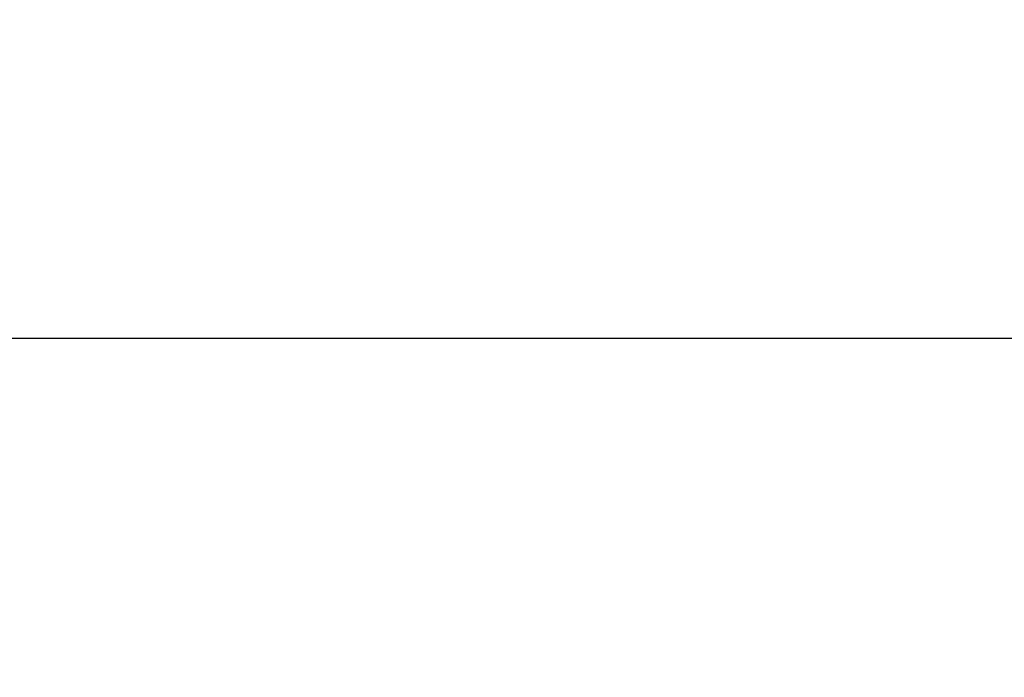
# Model space of a CAD drawing. Header units: inches. Extents: x 0 to 72.6, y 0 to 47.
# Tile 10 of 16: x 32.3 to 33.4, y 10.2 to 11. Entities that reach past the tile are written whole.
import ezdxf

# ---------------------------------------------------------------- set-up
doc = ezdxf.new("R2010")
doc.units = ezdxf.units.IN
doc.header["$LTSCALE"] = 3.990854
doc.header["$MEASUREMENT"] = 0
doc.layers.get('0').update_dxf_attribs({"linetype": 'CONTINUOUS'})
doc.layers.add('DIMENSIONS', color=7, linetype='CONTINUOUS')
doc.styles.get("Standard").update_dxf_attribs({"font": 'arial.ttf'})
doc.dimstyles.new('DIMSTYLE_1', dxfattribs={"dimtxt": 0.320122, "dimasz": 0.426829, "dimexe": 0.09, "dimexo": 0.07, "dimgap": 0.0375, "dimtad": 0, "dimtih": 1, "dimtoh": 1, "dimzin": 4, "dimdsep": 46, "dimtxsty": 'Standard', "dimblk": '_FILLED', "dimblk1": '_FILLED', "dimblk2": '_FILLED', "dimcen": 0.09, "dimazin": 1, "dimtfac": 1, "dimtofl": 0, "dimtmove": 0, "dimatfit": 3, "dimldrblk": '_FILLED', "dimfxl": 1, "dimtolj": 1, "dimtzin": 4, "dimarcsym": 0})

# ---------------------------------------------------------------- blocks, each defined once
blk = doc.blocks.new('_FILLED')
at = {"color": 0, "linetype": 'ByBlock'}
blk.add_solid([(0, 0), (-1, 0.2), (-1, -0.2)], dxfattribs=at)
blk = doc.blocks.new('*D17')
at = {"layer": 'DIMENSIONS', "color": 2, "linetype": 'Continuous'}
for p, q in [((14.2239, 10.1937), (14.2239, 10.9727)), ((34.5989, 10.1937), (34.5989, 10.9727)), ((14.2239, 10.5886), (22.9601, 10.5886)), ((34.5989, 10.5886), (25.8627, 10.5886))]:
    blk.add_line(p, q, dxfattribs=at)
at = {"layer": 'DIMENSIONS', "color": 2, "linetype": 'Continuous', "xscale": 0.4268292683, "yscale": 0.4268292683, "zscale": 0.4268292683, "rotation": 180}
blk.add_blockref('_FILLED', (14.2239, 10.5886), dxfattribs=at)
at = {"layer": 'DIMENSIONS', "color": 2, "linetype": 'Continuous', "xscale": 0.4268292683, "yscale": 0.4268292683, "zscale": 0.4268292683}
blk.add_blockref('_FILLED', (34.5989, 10.5886), dxfattribs=at)
at = {"layer": 'DIMENSIONS', "color": 2, "linetype": 'Continuous', "insert": (24.4114, 10.7486), "char_height": 0.32012, "width": 2.582396, "attachment_point": 2, "line_spacing_factor": 0.9}
blk.add_mtext('20.38 DOOR', dxfattribs=at)

msp = doc.modelspace()

# ---------------------------------------------------------------- dimensions: what is measured, and where the dimension line sits
at = {"layer": 'DIMENSIONS', "color": 2, "linetype": 'Continuous'}
dim = msp.add_linear_dim(base=(34.5989044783, 10.5885503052), p1=(14.2239044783, 10.1237223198), p2=(34.5989044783, 10.1237223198), text='<> DOOR', dimstyle='DIMSTYLE_1', dxfattribs=at)
dim.commit()
dim.dimension.update_dxf_attribs({"geometry": '*D17', "text_midpoint": (24.4114044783, 10.5885503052), "dimtype": 160})

doc.saveas('drawing.dxf')
